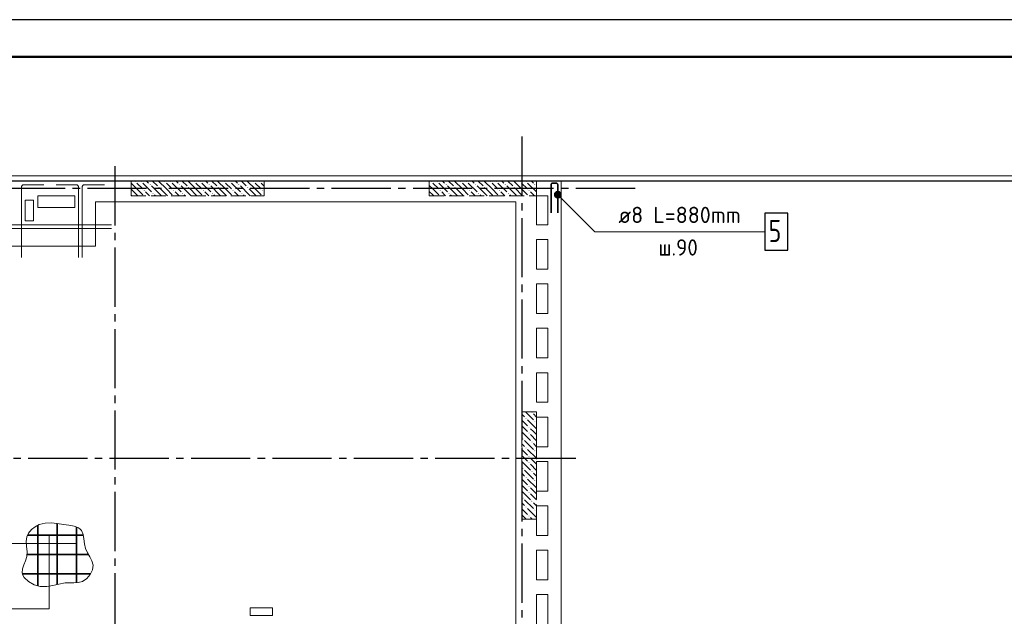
# Model space of a CAD drawing. Header units: millimetres. Extents: x 0 to 43617, y 0 to 59400.
# Tile 29 of 30: x 15039 to 28343, y 51338 to 59400. Entities that reach past the tile are written whole.
import ezdxf

# ---------------------------------------------------------------- set-up
doc = ezdxf.new("R2010")
doc.units = ezdxf.units.MM
doc.linetypes.add('______2', pattern=[270, 200, -70])
doc.linetypes.add('______5', pattern=[1100, 800, -100, 100, -100])
for name, color, linetype, lineweight in [('Standard', 7, 'Continuous', 25), ('ЖБ Пилон', 180, 'Continuous', 25), ('Обрамление П-обр. равн.', 7, 'Continuous', 25), ('Обрамление проемов стержнями', 7, 'Continuous', 25), ('Оси', 40, '______5', 18), ('Позиционная метка линия выноска', 7, 'Continuous', 13), ('Позиционная метка номер позиции', 7, 'Continuous', 13)]:
    doc.layers.add(name, color=color, linetype=linetype, lineweight=lineweight)
doc.layers.add('ЖБ Перекрытие верхний уровень', color=7, linetype='Continuous', lineweight=25, true_color=0xe0e0ff)
doc.styles.add('ISOCPEUR', font='txt')

msp = doc.modelspace()

# ---------------------------------------------------------------- hatches: boundary and pattern name
at = {"layer": 'ЖБ Пилон', "linetype": 'Continuous', "lineweight": 18, "transparency": 33554687}
for points in [[(16594, 57213), (16601, 57220), (16607, 57213), (16601, 57207)], [(16674, 57213), (16681, 57220), (16687, 57213), (16681, 57207)], [(16994, 57213), (17001, 57220), (17007, 57213), (17001, 57207)], [(17074, 57213), (17081, 57220), (17087, 57213), (17081, 57207)], [(17394, 57213), (17401, 57220), (17407, 57213), (17401, 57207)], [(17474, 57213), (17481, 57220), (17487, 57213), (17481, 57207)], [(17794, 57213), (17801, 57220), (17807, 57213), (17801, 57207)], [(17874, 57213), (17881, 57220), (17887, 57213), (17881, 57207)], [(18194, 57213), (18201, 57220), (18207, 57213), (18201, 57207)], [(18274, 57213), (18281, 57220), (18287, 57213), (18281, 57207)], [(20594, 57213), (20601, 57220), (20607, 57213), (20601, 57207)], [(20674, 57213), (20681, 57220), (20687, 57213), (20681, 57207)], [(20994, 57213), (21001, 57220), (21007, 57213), (21001, 57207)], [(21074, 57213), (21081, 57220), (21087, 57213), (21081, 57207)], [(21394, 57213), (21401, 57220), (21407, 57213), (21401, 57207)], [(21474, 57213), (21481, 57220), (21487, 57213), (21481, 57207)], [(21794, 57213), (21801, 57220), (21807, 57213), (21801, 57207)], [(21874, 57213), (21881, 57220), (21887, 57213), (21881, 57207)], [(16714, 57093), (16721, 57100), (16727, 57093), (16721, 57087)], [(16794, 57173), (16801, 57180), (16807, 57173), (16801, 57167)], [(16914, 57133), (16921, 57140), (16927, 57133), (16921, 57127)], [(17114, 57093), (17121, 57100), (17127, 57093), (17121, 57087)], [(17194, 57173), (17201, 57180), (17207, 57173), (17201, 57167)], [(17314, 57133), (17321, 57140), (17327, 57133), (17321, 57127)], [(17514, 57093), (17521, 57100), (17527, 57093), (17521, 57087)], [(17594, 57173), (17601, 57180), (17607, 57173), (17601, 57167)], [(17714, 57133), (17721, 57140), (17727, 57133), (17721, 57127)], [(17914, 57093), (17921, 57100), (17927, 57093), (17921, 57087)], [(17994, 57173), (18001, 57180), (18007, 57173), (18001, 57167)], [(18114, 57133), (18121, 57140), (18127, 57133), (18121, 57127)], [(18314, 57093), (18321, 57100), (18327, 57093), (18321, 57087)], [(20714, 57093), (20721, 57100), (20727, 57093), (20721, 57087)], [(20794, 57173), (20801, 57180), (20807, 57173), (20801, 57167)], [(20914, 57133), (20921, 57140), (20927, 57133), (20921, 57127)], [(21114, 57093), (21121, 57100), (21127, 57093), (21121, 57087)], [(21194, 57173), (21201, 57180), (21207, 57173), (21201, 57167)], [(21314, 57133), (21321, 57140), (21327, 57133), (21321, 57127)], [(21514, 57093), (21521, 57100), (21527, 57093), (21521, 57087)], [(21594, 57173), (21601, 57180), (21607, 57173), (21601, 57167)], [(21714, 57133), (21721, 57140), (21727, 57133), (21721, 57127)], [(21914, 57093), (21921, 57100), (21927, 57093), (21921, 57087)], [(21994, 57173), (22001, 57180), (22007, 57173), (22001, 57167)], [(16834, 57053), (16841, 57060), (16847, 57053), (16841, 57047)], [(17234, 57053), (17241, 57060), (17247, 57053), (17241, 57047)], [(17634, 57053), (17641, 57060), (17647, 57053), (17641, 57047)], [(18034, 57053), (18041, 57060), (18047, 57053), (18041, 57047)], [(20834, 57053), (20841, 57060), (20847, 57053), (20841, 57047)], [(21234, 57053), (21241, 57060), (21247, 57053), (21241, 57047)], [(21634, 57053), (21641, 57060), (21647, 57053), (21641, 57047)], [(21874, 54013), (21881, 54020), (21887, 54013), (21881, 54007)], [(21954, 54093), (21961, 54100), (21967, 54093), (21961, 54087)], [(21914, 53893), (21921, 53900), (21927, 53893), (21921, 53887)], [(21994, 53973), (22001, 53980), (22007, 53973), (22001, 53967)], [(21914, 53813), (21921, 53820), (21927, 53813), (21921, 53807)], [(21834, 53733), (21841, 53740), (21847, 53733), (21841, 53727)], [(21874, 53613), (21881, 53620), (21887, 53613), (21881, 53607)], [(21954, 53693), (21961, 53700), (21967, 53693), (21961, 53687)], [(21914, 53493), (21921, 53500), (21927, 53493), (21921, 53487)], [(21994, 53573), (22001, 53580), (22007, 53573), (22001, 53567)], [(21914, 53413), (21921, 53420), (21927, 53413), (21921, 53407)], [(21834, 53333), (21841, 53340), (21847, 53333), (21841, 53327)], [(21874, 53213), (21881, 53220), (21887, 53213), (21881, 53207)], [(21954, 53293), (21961, 53300), (21967, 53293), (21961, 53287)], [(21914, 53093), (21921, 53100), (21927, 53093), (21921, 53087)], [(21994, 53173), (22001, 53180), (22007, 53173), (22001, 53167)], [(21914, 53013), (21921, 53020), (21927, 53013), (21921, 53007)], [(21834, 52933), (21841, 52940), (21847, 52933), (21841, 52927)], [(21874, 52813), (21881, 52820), (21887, 52813), (21881, 52807)], [(21954, 52893), (21961, 52900), (21967, 52893), (21961, 52887)], [(21914, 52693), (21921, 52700), (21927, 52693), (21921, 52687)], [(21994, 52773), (22001, 52780), (22007, 52773), (22001, 52767)]]:
    msp.add_hatch(color=7, dxfattribs=at).paths.add_polyline_path(points, flags=16)
at = {"layer": 'Позиционная метка номер позиции', "linetype": 'Continuous', "lineweight": 13, "transparency": 33554687}
for points in [[(22266, 57046), (22298, 57078), (22277, 57067)], [(22298, 57078), (22266, 57046), (22266, 57023)], [(22298, 57078), (22266, 57023), (22320, 57078)], [(22320, 57078), (22266, 57023), (22277, 57003)], [(22320, 57078), (22277, 57003), (22341, 57067)], [(22341, 57067), (22277, 57003), (22298, 56992)], [(22341, 57067), (22298, 56992), (22352, 57046)], [(22352, 57046), (22298, 56992), (22320, 56992)], [(22352, 57046), (22320, 56992), (22352, 57023)], [(22352, 57023), (22320, 56992), (22341, 57003)]]:
    msp.add_hatch(color=7, dxfattribs=at).paths.add_polyline_path(points)

# ---------------------------------------------------------------- linework, layer by layer
at = {"layer": 'Standard', "color": 7, "linetype": 'Continuous', "lineweight": 13, "transparency": 33554687}
msp.add_lwpolyline([(0, 0), (42000, 0), (42000, 59400), (0, 59400), (0, 0)], close=True, dxfattribs=at)
for points in [[(42000, 59400), (0, 59400), (0, 0), (42000, 0), (42000, 59400)], [(42000, 59400), (0, 59400), (0, 0), (42000, 0), (42000, 59400)], [(7674, 10380), (33074, 10380), (33074, 57220), (7674, 57220), (7674, 10380)]]:
    msp.add_lwpolyline(points, dxfattribs=at)
at = {"layer": 'Standard', "color": 7, "linetype": 'Continuous', "lineweight": 25, "transparency": 33554687}
for points in [[(42000, 59400), (0, 59400), (0, 0), (42000, 0), (42000, 59400)], [(7394, 10100), (33074, 10100), (33074, 57220), (7394, 57220), (7394, 10100)]]:
    msp.add_lwpolyline(points, dxfattribs=at)
at = {"layer": 'Standard', "color": 7, "linetype": 'Continuous', "lineweight": 50, "transparency": 33554687}
msp.add_lwpolyline([(2000, 58900), (41500, 58900), (41500, 500), (2000, 500), (2000, 58900)], close=True, dxfattribs=at)
at = {"layer": 'Standard', "color": 254, "linetype": 'Continuous', "lineweight": 18, "true_color": 0xc4c4ff, "transparency": 33554687}
msp.add_lwpolyline([(7319, 10025), (33145, 10025), (33145, 57291), (7319, 57291), (7319, 10025)], dxfattribs=at)
at = {"layer": 'ЖБ Перекрытие верхний уровень', "color": 7, "linetype": 'Continuous', "lineweight": 18, "transparency": 33554687}
for p, q in [((22354, 57220), (8924, 57220)), ((22354, 50590), (22354, 57220)), ((15224, 56960), (15114, 56960)), ((15114, 56960), (15114, 56680)), ((15224, 56680), (15224, 56960)), ((15784, 57020), (15284, 57020)), ((15284, 57020), (15284, 56860)), ((15784, 56860), (15784, 57020)), ((22024, 56630), (22024, 57020)), ((22024, 57020), (22174, 57020)), ((22174, 57020), (22174, 56630)), ((15284, 56860), (15784, 56860)), ((15114, 56680), (15224, 56680)), ((22174, 56630), (22024, 56630)), ((22024, 56030), (22024, 56430)), ((22024, 56430), (22174, 56430)), ((22174, 56430), (22174, 56030)), ((22174, 56030), (22024, 56030)), ((22024, 55830), (22174, 55830)), ((22024, 55430), (22024, 55830)), ((22174, 55830), (22174, 55430)), ((22174, 55430), (22024, 55430)), ((22024, 54830), (22024, 55230)), ((22024, 55230), (22174, 55230)), ((22174, 55230), (22174, 54830)), ((22174, 54830), (22024, 54830)), ((22024, 54230), (22024, 54630)), ((22024, 54630), (22174, 54630)), ((22174, 54630), (22174, 54230)), ((22174, 54230), (22024, 54230)), ((22024, 53630), (22024, 54030)), ((22024, 54030), (22174, 54030)), ((22174, 54030), (22174, 53630)), ((22174, 53630), (22024, 53630)), ((22024, 53030), (22024, 53430)), ((22024, 53430), (22174, 53430)), ((22174, 53430), (22174, 53030)), ((22174, 53030), (22024, 53030)), ((22024, 52430), (22024, 52830)), ((22024, 52830), (22174, 52830)), ((22174, 52830), (22174, 52430)), ((22174, 52430), (22024, 52430)), ((22024, 51830), (22024, 52230)), ((22024, 52230), (22174, 52230)), ((22174, 52230), (22174, 51830)), ((22174, 51830), (22024, 51830)), ((22024, 51230), (22024, 51630)), ((22024, 51630), (22174, 51630)), ((22174, 51630), (22174, 51230)), ((18454, 51450), (18154, 51450)), ((18154, 51450), (18154, 51350)), ((18454, 51350), (18454, 51450)), ((18154, 51350), (18454, 51350))]:
    msp.add_line(p, q, dxfattribs=at)
at = {"layer": 'ЖБ Пилон', "color": 253, "linetype": '______2', "lineweight": 13, "true_color": 0xa0a0a0, "transparency": 33554687}
for p, q in [((18344, 57220), (16544, 57220)), ((16544, 57220), (16544, 57020)), ((18344, 57020), (18344, 57220)), ((22024, 57220), (20574, 57220)), ((20574, 57220), (20574, 57020)), ((22024, 57020), (22024, 57220)), ((16544, 57020), (18344, 57020)), ((20574, 57020), (22024, 57020)), ((21824, 54100), (21824, 52650)), ((22024, 54100), (21824, 54100)), ((22024, 52650), (22024, 54100)), ((21824, 52650), (22024, 52650))]:
    msp.add_line(p, q, dxfattribs=at)
at = {"layer": 'ЖБ Пилон', "color": 9, "linetype": 'Continuous', "lineweight": 18, "true_color": 0xc7c7c7, "transparency": 33554687}
for p, q in [((16754, 57220), (16781, 57193)), ((16834, 57220), (16901, 57153)), ((17021, 57113), (16914, 57220)), ((17154, 57220), (17181, 57193)), ((17234, 57220), (17301, 57153)), ((17421, 57113), (17314, 57220)), ((17554, 57220), (17581, 57193)), ((17634, 57220), (17701, 57153)), ((17821, 57113), (17714, 57220)), ((17954, 57220), (17981, 57193)), ((18034, 57220), (18101, 57153)), ((18221, 57113), (18114, 57220)), ((20754, 57220), (20781, 57193)), ((20834, 57220), (20901, 57153)), ((21021, 57113), (20914, 57220)), ((21154, 57220), (21181, 57193)), ((21234, 57220), (21301, 57153)), ((21421, 57113), (21314, 57220)), ((21554, 57220), (21581, 57193)), ((21634, 57220), (21701, 57153)), ((21821, 57113), (21714, 57220)), ((21954, 57220), (21981, 57193)), ((16621, 57113), (16544, 57190)), ((16544, 57110), (16621, 57033)), ((16621, 57193), (16701, 57113)), ((16621, 57113), (16701, 57033)), ((16701, 57193), (16821, 57073)), ((16941, 57033), (16821, 57153)), ((16941, 57113), (17021, 57033)), ((17021, 57193), (17101, 57113)), ((17021, 57113), (17101, 57033)), ((17101, 57193), (17221, 57073)), ((17341, 57033), (17221, 57153)), ((17341, 57113), (17421, 57033)), ((17421, 57193), (17501, 57113)), ((17421, 57113), (17501, 57033)), ((17501, 57193), (17621, 57073)), ((17741, 57033), (17621, 57153)), ((17741, 57113), (17821, 57033)), ((17821, 57193), (17901, 57113)), ((17821, 57113), (17901, 57033)), ((17901, 57193), (18021, 57073)), ((18141, 57033), (18021, 57153)), ((18141, 57113), (18221, 57033)), ((18221, 57193), (18301, 57113)), ((18221, 57113), (18301, 57033)), ((18301, 57193), (18344, 57150)), ((20621, 57113), (20574, 57160)), ((20574, 57080), (20621, 57033)), ((20621, 57193), (20701, 57113)), ((20621, 57113), (20701, 57033)), ((20701, 57193), (20821, 57073)), ((20941, 57033), (20821, 57153)), ((20941, 57113), (21021, 57033)), ((21021, 57193), (21101, 57113)), ((21021, 57113), (21101, 57033)), ((21101, 57193), (21221, 57073)), ((21341, 57033), (21221, 57153)), ((21341, 57113), (21421, 57033)), ((21421, 57193), (21501, 57113)), ((21421, 57113), (21501, 57033)), ((21501, 57193), (21621, 57073)), ((21741, 57033), (21621, 57153)), ((21741, 57113), (21821, 57033)), ((21821, 57193), (21901, 57113)), ((21821, 57113), (21901, 57033)), ((21901, 57193), (22021, 57073)), ((22024, 57150), (22021, 57153)), ((16544, 57030), (16554, 57020)), ((16621, 57033), (16634, 57020)), ((16781, 57033), (16741, 57073)), ((16794, 57020), (16781, 57033)), ((16861, 57033), (16874, 57020)), ((16941, 57033), (16954, 57020)), ((17021, 57033), (17034, 57020)), ((17181, 57033), (17141, 57073)), ((17194, 57020), (17181, 57033)), ((17261, 57033), (17274, 57020)), ((17341, 57033), (17354, 57020)), ((17421, 57033), (17434, 57020)), ((17581, 57033), (17541, 57073)), ((17594, 57020), (17581, 57033)), ((17661, 57033), (17674, 57020)), ((17741, 57033), (17754, 57020)), ((17821, 57033), (17834, 57020)), ((17981, 57033), (17941, 57073)), ((17994, 57020), (17981, 57033)), ((18061, 57033), (18074, 57020)), ((18141, 57033), (18154, 57020)), ((18221, 57033), (18234, 57020)), ((18344, 57070), (18341, 57073)), ((20621, 57033), (20634, 57020)), ((20781, 57033), (20741, 57073)), ((20794, 57020), (20781, 57033)), ((20861, 57033), (20874, 57020)), ((20941, 57033), (20954, 57020)), ((21021, 57033), (21034, 57020)), ((21181, 57033), (21141, 57073)), ((21194, 57020), (21181, 57033)), ((21261, 57033), (21274, 57020)), ((21341, 57033), (21354, 57020)), ((21421, 57033), (21434, 57020)), ((21581, 57033), (21541, 57073)), ((21594, 57020), (21581, 57033)), ((21661, 57033), (21674, 57020)), ((21741, 57033), (21754, 57020)), ((21821, 57033), (21834, 57020)), ((21981, 57033), (21941, 57073)), ((21994, 57020), (21981, 57033)), ((21861, 54033), (21824, 54070)), ((21874, 54100), (21981, 53993)), ((21981, 54073), (22024, 54030)), ((21824, 53990), (21901, 53913)), ((21824, 53910), (21901, 53833)), ((21901, 53993), (22021, 53873)), ((22024, 53950), (22021, 53953)), ((21824, 53830), (21941, 53713)), ((21981, 53833), (21941, 53873)), ((21941, 53793), (22024, 53710)), ((22021, 53793), (21981, 53833)), ((21861, 53633), (21824, 53670)), ((21861, 53713), (21981, 53593)), ((21981, 53673), (22024, 53630)), ((21824, 53590), (21901, 53513)), ((21824, 53510), (21901, 53433)), ((21901, 53593), (22021, 53473)), ((22024, 53550), (22021, 53553)), ((21824, 53430), (21941, 53313)), ((21981, 53433), (21941, 53473)), ((21941, 53393), (22024, 53310)), ((22021, 53393), (21981, 53433)), ((21861, 53233), (21824, 53270)), ((21861, 53313), (21981, 53193)), ((21981, 53273), (22024, 53230)), ((21824, 53190), (21901, 53113)), ((21824, 53110), (21901, 53033)), ((21901, 53193), (22021, 53073)), ((22024, 53150), (22021, 53153)), ((21824, 53030), (21941, 52913)), ((21981, 53033), (21941, 53073)), ((21941, 52993), (22024, 52910)), ((22021, 52993), (21981, 53033)), ((21861, 52833), (21824, 52870)), ((21861, 52913), (21981, 52793)), ((21981, 52873), (22024, 52830)), ((21824, 52790), (21901, 52713)), ((21824, 52710), (21884, 52650)), ((21901, 52793), (22021, 52673)), ((22024, 52750), (22021, 52753)), ((21964, 52650), (21941, 52673))]:
    msp.add_line(p, q, dxfattribs=at)
at = {"layer": 'Обрамление П-обр. равн.', "color": 7, "linetype": 'Continuous', "lineweight": 35, "transparency": 33554687}
msp.add_lwpolyline([(22309, 56791), (22309, 57172), (22309, 57175), (22307, 57179), (22305, 57182), (22303, 57185), (22300, 57187), (22297, 57189), (22293, 57191), (22290, 57191), (22238, 57191), (22235, 57191), (22231, 57189), (22228, 57187), (22225, 57185), (22223, 57182), (22221, 57179), (22219, 57175), (22219, 57172), (22219, 56791)], dxfattribs=at)
at = {"layer": 'Обрамление П-обр. равн.', "color": 7, "linetype": 'Continuous', "lineweight": 25, "transparency": 33554687}
msp.add_lwpolyline([(25109, 56285), (25419, 56285), (25419, 56785), (25109, 56785), (25109, 56285)], dxfattribs=at)
at = {"layer": 'Обрамление проемов стержнями', "color": 7, "linetype": 'Continuous', "lineweight": 18, "transparency": 33554687}
for p, q in [((14619, 56630), (16279, 56630)), ((14619, 56630), (16279, 56630)), ((14619, 56580), (16279, 56580)), ((14619, 56580), (16279, 56580))]:
    msp.add_line(p, q, dxfattribs=at)
for points in [[(15064, 56185), (15064, 57141), (15065, 57147), (15067, 57152), (15069, 57157), (15073, 57161), (15077, 57165), (15082, 57167), (15087, 57169), (15093, 57170), (15364, 57170)], [(15064, 56185), (15064, 57141), (15065, 57147), (15067, 57152), (15069, 57157), (15073, 57161), (15077, 57165), (15082, 57167), (15087, 57169), (15093, 57170), (15364, 57170)], [(15064, 56185), (15064, 57141), (15065, 57147), (15067, 57152), (15069, 57157), (15073, 57161), (15077, 57165), (15082, 57167), (15087, 57169), (15093, 57170), (15364, 57170)], [(15064, 56185), (15064, 57141), (15065, 57147), (15067, 57152), (15069, 57157), (15073, 57161), (15077, 57165), (15082, 57167), (15087, 57169), (15093, 57170), (15364, 57170)], [(15834, 56185), (15834, 57141), (15833, 57147), (15831, 57152), (15829, 57157), (15825, 57161), (15821, 57165), (15816, 57167), (15811, 57169), (15805, 57170), (15534, 57170)], [(15834, 56185), (15834, 57141), (15833, 57147), (15831, 57152), (15829, 57157), (15825, 57161), (15821, 57165), (15816, 57167), (15811, 57169), (15805, 57170), (15534, 57170)], [(15834, 56185), (15834, 57141), (15833, 57147), (15831, 57152), (15829, 57157), (15825, 57161), (15821, 57165), (15816, 57167), (15811, 57169), (15805, 57170), (15534, 57170)], [(15834, 56185), (15834, 57141), (15833, 57147), (15831, 57152), (15829, 57157), (15825, 57161), (15821, 57165), (15816, 57167), (15811, 57169), (15805, 57170), (15534, 57170)], [(15884, 56185), (15884, 57141), (15885, 57147), (15887, 57152), (15889, 57157), (15893, 57161), (15897, 57165), (15902, 57167), (15907, 57169), (15913, 57170), (16184, 57170)], [(15884, 56185), (15884, 57141), (15885, 57147), (15887, 57152), (15889, 57157), (15893, 57161), (15897, 57165), (15902, 57167), (15907, 57169), (15913, 57170), (16184, 57170)], [(15884, 56185), (15884, 57141), (15885, 57147), (15887, 57152), (15889, 57157), (15893, 57161), (15897, 57165), (15902, 57167), (15907, 57169), (15913, 57170), (16184, 57170)], [(15884, 56185), (15884, 57141), (15885, 57147), (15887, 57152), (15889, 57157), (15893, 57161), (15897, 57165), (15902, 57167), (15907, 57169), (15913, 57170), (16184, 57170)]]:
    msp.add_lwpolyline(points, dxfattribs=at)
at = {"layer": 'Оси', "color": 8, "linetype": '______5', "lineweight": -3, "transparency": 33554687}
for p, q in [((21824, 57820), (21824, 7100)), ((16324, 57420), (16324, 7100)), ((23354, 57120), (4600, 57120)), ((22554, 53470), (4600, 53470))]:
    msp.add_line(p, q, dxfattribs=at)
at = {"layer": 'Позиционная метка линия выноска', "color": 251, "linetype": 'Continuous', "lineweight": 13, "true_color": 0x494949, "transparency": 33554687}
msp.add_lwpolyline([(21744, 32516), (21744, 42500), (21744, 50000), (21744, 56940), (16064, 56940), (16064, 56340), (14464, 56340), (14464, 56940), (8974, 56940)], dxfattribs=at)
at = {"layer": 'Позиционная метка номер позиции', "color": 7, "linetype": 'Continuous', "lineweight": 13, "transparency": 33554687}
for p, q in [((22277, 57067), (22277, 57067)), ((22277, 57003), (22277, 57003)), ((22341, 57067), (22341, 57067)), ((22341, 57003), (22341, 57003)), ((12476, 52320), (15808, 52320)), ((12476, 52320), (15808, 52320))]:
    msp.add_line(p, q, dxfattribs=at)
at = {"layer": 'Позиционная метка номер позиции', "color": 7, "linetype": 'Continuous', "lineweight": 35, "transparency": 33554687}
for p, q in [((15286, 52570), (15286, 51748)), ((15286, 52570), (15286, 51748)), ((15547, 52592), (15547, 51769)), ((15547, 52592), (15547, 51769)), ((15144, 52434), (15899, 52434)), ((15144, 52434), (15899, 52434)), ((15808, 52544), (15808, 51790)), ((15808, 52544), (15808, 51790)), ((15139, 52173), (15967, 52173)), ((15139, 52173), (15967, 52173)), ((15076, 51913), (15998, 51913)), ((15076, 51913), (15998, 51913))]:
    msp.add_line(p, q, dxfattribs=at)
at = {"layer": 'Позиционная метка номер позиции', "color": 7, "linetype": 'Continuous', "lineweight": 13, "transparency": 33554687}
for points in [[(22309, 57035), (22809, 56535), (25109, 56535)], [(12476, 51437), (15436, 51437), (15436, 52434)], [(12476, 51437), (15436, 51437), (15436, 52434)]]:
    msp.add_lwpolyline(points, dxfattribs=at)
at = {"layer": 'Позиционная метка номер позиции', "color": 7, "linetype": '______2', "lineweight": 13, "transparency": 33554687}
msp.add_lwpolyline([(15630, 52577), (15546, 52592), (15463, 52601), (15381, 52598), (15301, 52577), (15247, 52548), (15198, 52510), (15160, 52463), (15135, 52411), (15128, 52348), (15133, 52281), (15139, 52213), (15135, 52145), (15119, 52088), (15096, 52033), (15078, 51979), (15074, 51927), (15082, 51894), (15100, 51863), (15158, 51807), (15234, 51765), (15316, 51742), (15404, 51740), (15487, 51754), (15569, 51774), (15653, 51788), (15712, 51789), (15772, 51789), (15830, 51793), (15887, 51810), (15944, 51848), (15991, 51902), (16022, 51965), (16031, 52029), (16016, 52085), (15988, 52140), (15955, 52195), (15928, 52253), (15914, 52318), (15906, 52384), (15896, 52445), (15875, 52495), (15857, 52515), (15833, 52532), (15775, 52554), (15705, 52568), (15630, 52577)], dxfattribs=at)
msp.add_lwpolyline([(15630, 52577), (15546, 52592), (15463, 52601), (15381, 52598), (15301, 52577), (15247, 52548), (15198, 52510), (15160, 52463), (15135, 52411), (15128, 52348), (15133, 52281), (15139, 52213), (15135, 52145), (15119, 52088), (15096, 52033), (15078, 51979), (15074, 51927), (15082, 51894), (15100, 51863), (15158, 51807), (15234, 51765), (15316, 51742), (15404, 51740), (15487, 51754), (15569, 51774), (15653, 51788), (15712, 51789), (15772, 51789), (15830, 51793), (15887, 51810), (15944, 51848), (15991, 51902), (16022, 51965), (16031, 52029), (16016, 52085), (15988, 52140), (15955, 52195), (15928, 52253), (15914, 52318), (15906, 52384), (15896, 52445), (15875, 52495), (15857, 52515), (15833, 52532), (15775, 52554), (15705, 52568), (15630, 52577)], dxfattribs=at)
at = {"layer": 'Позиционная метка номер позиции', "color": 7, "linetype": 'Continuous', "lineweight": 13, "transparency": 33554687}
msp.add_circle((22309, 57035), 45, dxfattribs=at)

# ---------------------------------------------------------------- texts
at = {"layer": 'Обрамление П-обр. равн.', "color": 7, "linetype": 'Continuous', "lineweight": 13, "transparency": 33554687, "attachment_point": 7, "style": 'ISOCPEUR'}
for s, insert, char_height, width in [('\\W0.98;ø8 L=880mm ', (23129, 56652), 220, 1888.52), ('\\W0.78;5', (25159, 56395), 300, 326.42), ('\\W0.94;ш.90 ', (23668, 56212), 220, 807.15)]:
    msp.add_mtext(s, dxfattribs=dict(at, insert=insert, char_height=char_height, width=width))

doc.saveas('drawing.dxf')
